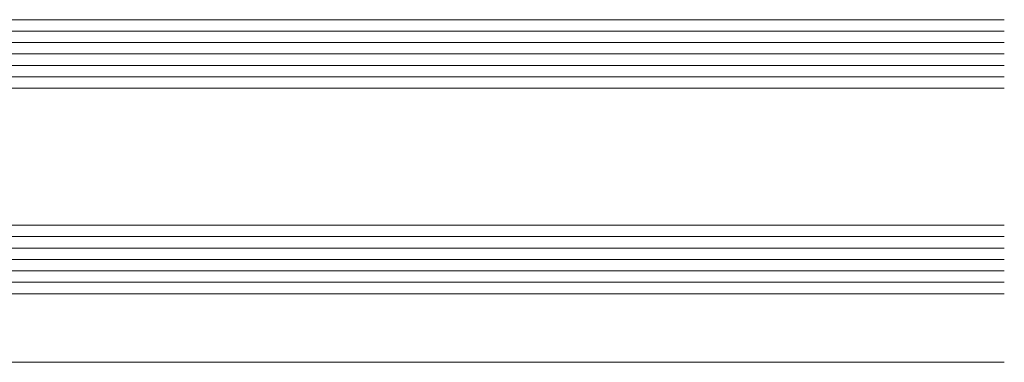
# Model space of a CAD drawing. Header units: millimetres. Extents: x -158258 to 126254, y -16359 to 60195.
# Tile 122 of 173: x -140350 to -140264, y 20949 to 20979. Entities that reach past the tile are written whole.
import ezdxf

# ---------------------------------------------------------------- set-up
doc = ezdxf.new("R2010")
doc.units = ezdxf.units.MM
doc.header["$LTSCALE"] = 0.1
doc.header["$MEASUREMENT"] = 0
doc.layers.add('3_Hatch', color=8, linetype='Continuous', lineweight=0)
doc.layers.add('4. Glass', color=140, linetype='Continuous', lineweight=15)

# ---------------------------------------------------------------- blocks, each defined once
blk = doc.blocks.new('*U1022')
at = {"layer": '3_Hatch'}
blk.add_line((-29.55627525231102, 30.00685215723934), (-1150.000000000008, 30.00685215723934), dxfattribs=at)
at = {"layer": '3_Hatch', "color": 203}
for p, q in [((-1150.000000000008, 22.99999530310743, 0.002344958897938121), (-7.482767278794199, 22.99999526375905)), ((-1150.000000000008, 21.99999530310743, 0.002344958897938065), (-7.482767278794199, 21.99999526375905)), ((-1150.000000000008, 20.99999530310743, 0.002344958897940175), (-7.482767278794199, 20.99999526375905)), ((-1150.000000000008, 19.99999530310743, 0.002344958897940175), (-7.482767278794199, 19.99999526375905)), ((-1150.000000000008, 18.99999530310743, 0.002344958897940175), (-7.482767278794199, 18.99999526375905)), ((-1150.000000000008, 5.000000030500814, 0.002344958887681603), (-7.482767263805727, 4.999999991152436)), ((-1150.000000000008, 4.000000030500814, 0.002344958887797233), (-7.482767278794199, 3.999999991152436)), ((-1150.000000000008, 3.000000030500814, 0.002344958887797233), (-7.482767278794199, 2.999999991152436)), ((-1150.000000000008, 2.000000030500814, 0.002344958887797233), (-7.482767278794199, 1.999999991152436)), ((-1150.000000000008, 1.000000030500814, 0.002344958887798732), (-7.482767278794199, 0.9999999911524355))]:
    blk.add_line(p, q, dxfattribs=at)
at = {"layer": '4. Glass'}
for points in [[(-1150.000000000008, 17.99999530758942), (-8.482767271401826, 17.99999527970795), (-7.482767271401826, 18.99999527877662), (-7.482767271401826, 22.99999527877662), (-8.48276724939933, 23.99999526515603), (-1150.000000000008, 23.99999530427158)], [(-1150.000000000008, 3.166496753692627e-08), (-8.4827672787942, 7.101334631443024e-09), (-7.482767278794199, 1.000000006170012), (-7.482767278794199, 5.000000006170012), (-8.482767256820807, 5.999999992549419), (-1150.000000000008, 6.000000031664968)]]:
    blk.add_lwpolyline(points, dxfattribs=at)

msp = doc.modelspace()

# ---------------------------------------------------------------- block references
at = {"layer": '3_Hatch', "transparency": 33554687, "rotation": 179.9999999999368}
msp.add_blockref('*U1022', (-141413.9469638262, 20978.95285302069), dxfattribs=at)

doc.saveas('drawing.dxf')
